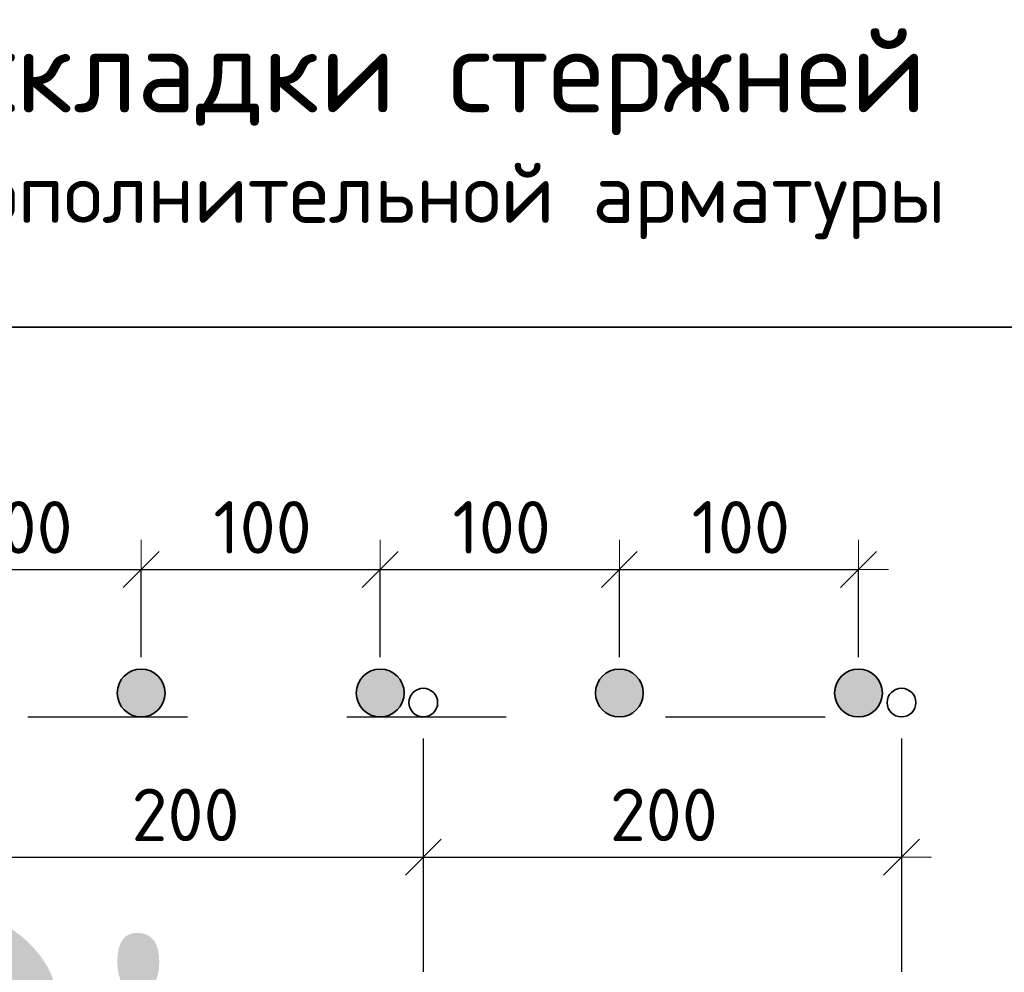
# Model space of a CAD drawing. Header units: metres. Extents: x -38 to 99, y -15 to 21.
# Tile 80 of 88: x 76.516 to 77.133, y 8.067 to 8.665. Entities that reach past the tile are written whole.
import ezdxf

# ---------------------------------------------------------------- set-up
doc = ezdxf.new("R2010")
doc.units = ezdxf.units.M
doc.header["$PDMODE"] = 65
doc.linetypes.add('______2', pattern=[0.0405, 0.03, -0.0105])
doc.layers.add('XR$3$_3898', color=7, linetype='Continuous')
doc.layers.add('XR$5$_3898', color=7, linetype='Continuous')
doc.layers.add('XR$3$Размерная линия_ общее', color=7, linetype='Continuous', lineweight=13)
doc.layers.add('XR$5$Размерная линия_ общее', color=7, linetype='Continuous', lineweight=13)
doc.styles.add('ISOCPEUR', font='txt')
doc.dimstyles.new('DIMSTYLE_8', dxfattribs={"dimtxt": 0.033, "dimasz": 0.0375, "dimexe": 0, "dimexo": 0, "dimgap": 0.0165, "dimtad": 2, "dimdec": 0, "dimlfac": 1000, "dimrnd": 1, "dimzin": 12, "dimdsep": 46, "dimtxsty": 'ISOCPEUR', "dimblk1": 'ALL_ML_STRICH', "dimblk2": 'ALL_ML_STRICH', "dimsah": 1, "dimcen": 0, "dimclrd": 7, "dimclre": 256, "dimclrt": 7, "dimadec": 0, "dimazin": 0, "dimtfac": 1, "dimtdec": 0, "dimtix": 1, "dimtmove": 2, "dimatfit": 3, "dimfxl": 0, "dimtzin": 0, "dimlwd": 0, "dimlwe": -3, "dimarcsym": 0})

# ---------------------------------------------------------------- blocks, each defined once
blk = doc.blocks.new('ALL_ML_STRICH')
at = {"color": 0, "linetype": 'ByBlock', "lineweight": -2}
for p, q in [((0, -0.5), (0, 0.5)), ((-0.3, -0.3), (0.3, 0.3)), ((-1, 0), (0.5, 0))]:
    blk.add_line(p, q, dxfattribs=at)
blk = doc.blocks.new('*D58')
at = {"layer": 'DEFPOINTS', "color": 7, "linetype": 'Continuous', "lineweight": 13, "transparency": 33554687}
for p in [(76.44196, 8.31961), (76.44196, 8.24218), (76.59196, 8.24218)]:
    blk.add_point(p, dxfattribs=at)
at = {"layer": 'XR$3$Размерная линия_ общее', "color": 253, "linetype": 'Continuous', "lineweight": -2, "true_color": 0xa0a0a0, "transparency": 33554687}
for p, q in [((76.44196, 8.26468), (76.44196, 8.31961)), ((76.59196, 8.26468), (76.59196, 8.31961))]:
    blk.add_line(p, q, dxfattribs=at)
at = {"layer": 'XR$3$Размерная линия_ общее', "color": 7, "linetype": 'Continuous', "lineweight": -2, "transparency": 33554687}
blk.add_line((76.44196, 8.31961), (76.59196, 8.31961), dxfattribs=at)
at = {"layer": 'XR$3$Размерная линия_ общее', "color": 7, "linetype": 'Continuous', "lineweight": 13, "transparency": 33554687, "xscale": 0.0375, "yscale": 0.0375, "zscale": 0.0375, "rotation": 180}
blk.add_blockref('ALL_ML_STRICH', (76.44196, 8.31961), dxfattribs=at)
at = {"layer": 'XR$3$Размерная линия_ общее', "color": 7, "linetype": 'Continuous', "lineweight": 13, "transparency": 33554687, "xscale": 0.0375, "yscale": 0.0375, "zscale": 0.0375}
blk.add_blockref('ALL_ML_STRICH', (76.59196, 8.31961), dxfattribs=at)
at = {"layer": 'XR$3$Размерная линия_ общее', "color": 7, "linetype": 'Continuous', "lineweight": 13, "transparency": 33554687, "insert": (76.48726, 8.36261), "char_height": 0.033, "width": 0.00165, "attachment_point": 1, "line_spacing_factor": 0.60241, "style": 'ISOCPEUR'}
blk.add_mtext('100', dxfattribs=at)
blk = doc.blocks.new('*D59')
at = {"layer": 'DEFPOINTS', "color": 7, "linetype": 'Continuous', "lineweight": 13, "transparency": 33554687}
for p in [(76.59196, 8.31961), (76.59196, 8.24218), (76.74196, 8.24218)]:
    blk.add_point(p, dxfattribs=at)
at = {"layer": 'XR$3$Размерная линия_ общее', "color": 253, "linetype": 'Continuous', "lineweight": -2, "true_color": 0xa0a0a0, "transparency": 33554687}
for p, q in [((76.59196, 8.26468), (76.59196, 8.31961)), ((76.74196, 8.26468), (76.74196, 8.31961))]:
    blk.add_line(p, q, dxfattribs=at)
at = {"layer": 'XR$3$Размерная линия_ общее', "color": 7, "linetype": 'Continuous', "lineweight": -2, "transparency": 33554687}
blk.add_line((76.59196, 8.31961), (76.74196, 8.31961), dxfattribs=at)
at = {"layer": 'XR$3$Размерная линия_ общее', "color": 7, "linetype": 'Continuous', "lineweight": 13, "transparency": 33554687, "xscale": 0.0375, "yscale": 0.0375, "zscale": 0.0375, "rotation": 180}
blk.add_blockref('ALL_ML_STRICH', (76.59196, 8.31961), dxfattribs=at)
at = {"layer": 'XR$3$Размерная линия_ общее', "color": 7, "linetype": 'Continuous', "lineweight": 13, "transparency": 33554687, "xscale": 0.0375, "yscale": 0.0375, "zscale": 0.0375}
blk.add_blockref('ALL_ML_STRICH', (76.74196, 8.31961), dxfattribs=at)
at = {"layer": 'XR$3$Размерная линия_ общее', "color": 7, "linetype": 'Continuous', "lineweight": 13, "transparency": 33554687, "insert": (76.63726, 8.36261), "char_height": 0.033, "width": 0.00165, "attachment_point": 1, "line_spacing_factor": 0.60241, "style": 'ISOCPEUR'}
blk.add_mtext('100', dxfattribs=at)
blk = doc.blocks.new('*D60')
at = {"layer": 'DEFPOINTS', "color": 7, "linetype": 'Continuous', "lineweight": 13, "transparency": 33554687}
for p in [(76.74196, 8.31961), (76.74196, 8.24218), (76.89196, 8.24218)]:
    blk.add_point(p, dxfattribs=at)
at = {"layer": 'XR$3$Размерная линия_ общее', "color": 253, "linetype": 'Continuous', "lineweight": -2, "true_color": 0xa0a0a0, "transparency": 33554687}
for p, q in [((76.74196, 8.26468), (76.74196, 8.31961)), ((76.89196, 8.26468), (76.89196, 8.31961))]:
    blk.add_line(p, q, dxfattribs=at)
at = {"layer": 'XR$3$Размерная линия_ общее', "color": 7, "linetype": 'Continuous', "lineweight": -2, "transparency": 33554687}
blk.add_line((76.74196, 8.31961), (76.89196, 8.31961), dxfattribs=at)
at = {"layer": 'XR$3$Размерная линия_ общее', "color": 7, "linetype": 'Continuous', "lineweight": 13, "transparency": 33554687, "xscale": 0.0375, "yscale": 0.0375, "zscale": 0.0375, "rotation": 180}
blk.add_blockref('ALL_ML_STRICH', (76.74196, 8.31961), dxfattribs=at)
at = {"layer": 'XR$3$Размерная линия_ общее', "color": 7, "linetype": 'Continuous', "lineweight": 13, "transparency": 33554687, "xscale": 0.0375, "yscale": 0.0375, "zscale": 0.0375}
blk.add_blockref('ALL_ML_STRICH', (76.89196, 8.31961), dxfattribs=at)
at = {"layer": 'XR$3$Размерная линия_ общее', "color": 7, "linetype": 'Continuous', "lineweight": 13, "transparency": 33554687, "insert": (76.78726, 8.36261), "char_height": 0.033, "width": 0.00165, "attachment_point": 1, "line_spacing_factor": 0.60241, "style": 'ISOCPEUR'}
blk.add_mtext('100', dxfattribs=at)
blk = doc.blocks.new('*D61')
at = {"layer": 'DEFPOINTS', "color": 7, "linetype": 'Continuous', "lineweight": 13, "transparency": 33554687}
for p in [(76.89196, 8.31961), (76.89196, 8.24218), (77.04196, 8.24218)]:
    blk.add_point(p, dxfattribs=at)
at = {"layer": 'XR$3$Размерная линия_ общее', "color": 253, "linetype": 'Continuous', "lineweight": -2, "true_color": 0xa0a0a0, "transparency": 33554687}
for p, q in [((76.89196, 8.26468), (76.89196, 8.31961)), ((77.04196, 8.26468), (77.04196, 8.31961))]:
    blk.add_line(p, q, dxfattribs=at)
at = {"layer": 'XR$3$Размерная линия_ общее', "color": 7, "linetype": 'Continuous', "lineweight": -2, "transparency": 33554687}
blk.add_line((76.89196, 8.31961), (77.04196, 8.31961), dxfattribs=at)
at = {"layer": 'XR$3$Размерная линия_ общее', "color": 7, "linetype": 'Continuous', "lineweight": 13, "transparency": 33554687, "xscale": 0.0375, "yscale": 0.0375, "zscale": 0.0375, "rotation": 180}
blk.add_blockref('ALL_ML_STRICH', (76.89196, 8.31961), dxfattribs=at)
at = {"layer": 'XR$3$Размерная линия_ общее', "color": 7, "linetype": 'Continuous', "lineweight": 13, "transparency": 33554687, "xscale": 0.0375, "yscale": 0.0375, "zscale": 0.0375}
blk.add_blockref('ALL_ML_STRICH', (77.04196, 8.31961), dxfattribs=at)
at = {"layer": 'XR$3$Размерная линия_ общее', "color": 7, "linetype": 'Continuous', "lineweight": 13, "transparency": 33554687, "insert": (76.93726, 8.36261), "char_height": 0.033, "width": 0.00165, "attachment_point": 1, "line_spacing_factor": 0.60241, "style": 'ISOCPEUR'}
blk.add_mtext('100', dxfattribs=at)
blk = doc.blocks.new('*D63')
at = {"layer": 'DEFPOINTS', "color": 7, "linetype": 'Continuous', "lineweight": 13, "transparency": 33554687}
for p in [(76.46896, 8.23618), (76.76896, 8.23618), (76.46896, 8.13924)]:
    blk.add_point(p, dxfattribs=at)
at = {"layer": 'XR$3$Размерная линия_ общее', "color": 253, "linetype": 'Continuous', "lineweight": -2, "true_color": 0xa0a0a0, "transparency": 33554687}
for p, q in [((76.46896, 8.21368), (76.46896, 8.13924)), ((76.76896, 8.21368), (76.76896, 8.13924))]:
    blk.add_line(p, q, dxfattribs=at)
at = {"layer": 'XR$3$Размерная линия_ общее', "color": 7, "linetype": 'Continuous', "lineweight": -2, "transparency": 33554687}
blk.add_line((76.46896, 8.13924), (76.76896, 8.13924), dxfattribs=at)
at = {"layer": 'XR$3$Размерная линия_ общее', "color": 7, "linetype": 'Continuous', "lineweight": 13, "transparency": 33554687, "xscale": 0.0375, "yscale": 0.0375, "zscale": 0.0375, "rotation": 180}
blk.add_blockref('ALL_ML_STRICH', (76.46896, 8.13924), dxfattribs=at)
at = {"layer": 'XR$3$Размерная линия_ общее', "color": 7, "linetype": 'Continuous', "lineweight": 13, "transparency": 33554687, "xscale": 0.0375, "yscale": 0.0375, "zscale": 0.0375}
blk.add_blockref('ALL_ML_STRICH', (76.76896, 8.13924), dxfattribs=at)
at = {"layer": 'XR$3$Размерная линия_ общее', "color": 7, "linetype": 'Continuous', "lineweight": 13, "transparency": 33554687, "insert": (76.58596, 8.18224), "char_height": 0.033, "width": 0.00165, "attachment_point": 1, "line_spacing_factor": 0.60241, "style": 'ISOCPEUR'}
blk.add_mtext('200', dxfattribs=at)
blk = doc.blocks.new('*D64')
at = {"layer": 'DEFPOINTS', "color": 7, "linetype": 'Continuous', "lineweight": 13, "transparency": 33554687}
for p in [(76.76896, 8.23618), (77.06896, 8.23618), (76.76896, 8.13924)]:
    blk.add_point(p, dxfattribs=at)
at = {"layer": 'XR$3$Размерная линия_ общее', "color": 253, "linetype": 'Continuous', "lineweight": -2, "true_color": 0xa0a0a0, "transparency": 33554687}
for p, q in [((76.76896, 8.21368), (76.76896, 8.13924)), ((77.06896, 8.21368), (77.06896, 8.13924))]:
    blk.add_line(p, q, dxfattribs=at)
at = {"layer": 'XR$3$Размерная линия_ общее', "color": 7, "linetype": 'Continuous', "lineweight": -2, "transparency": 33554687}
blk.add_line((76.76896, 8.13924), (77.06896, 8.13924), dxfattribs=at)
at = {"layer": 'XR$3$Размерная линия_ общее', "color": 7, "linetype": 'Continuous', "lineweight": 13, "transparency": 33554687, "xscale": 0.0375, "yscale": 0.0375, "zscale": 0.0375, "rotation": 180}
blk.add_blockref('ALL_ML_STRICH', (76.76896, 8.13924), dxfattribs=at)
at = {"layer": 'XR$3$Размерная линия_ общее', "color": 7, "linetype": 'Continuous', "lineweight": 13, "transparency": 33554687, "xscale": 0.0375, "yscale": 0.0375, "zscale": 0.0375}
blk.add_blockref('ALL_ML_STRICH', (77.06896, 8.13924), dxfattribs=at)
at = {"layer": 'XR$3$Размерная линия_ общее', "color": 7, "linetype": 'Continuous', "lineweight": 13, "transparency": 33554687, "insert": (76.88596, 8.18224), "char_height": 0.033, "width": 0.00165, "attachment_point": 1, "line_spacing_factor": 0.60241, "style": 'ISOCPEUR'}
blk.add_mtext('200', dxfattribs=at)
blk = doc.blocks.new('*D341')
at = {"layer": 'DEFPOINTS', "color": 7, "linetype": 'Continuous', "lineweight": 13, "transparency": 33554687}
for p in [(76.44196, 8.31961), (76.44196, 8.24218), (76.59196, 8.24218)]:
    blk.add_point(p, dxfattribs=at)
at = {"layer": 'XR$5$Размерная линия_ общее', "color": 253, "linetype": 'Continuous', "lineweight": -2, "true_color": 0xa0a0a0, "transparency": 33554687}
for p, q in [((76.44196, 8.26468), (76.44196, 8.31961)), ((76.59196, 8.26468), (76.59196, 8.31961))]:
    blk.add_line(p, q, dxfattribs=at)
at = {"layer": 'XR$5$Размерная линия_ общее', "color": 7, "linetype": 'Continuous', "lineweight": -2, "transparency": 33554687}
blk.add_line((76.44196, 8.31961), (76.59196, 8.31961), dxfattribs=at)
at = {"layer": 'XR$5$Размерная линия_ общее', "color": 7, "linetype": 'Continuous', "lineweight": 13, "transparency": 33554687, "xscale": 0.0375, "yscale": 0.0375, "zscale": 0.0375, "rotation": 180}
blk.add_blockref('ALL_ML_STRICH', (76.44196, 8.31961), dxfattribs=at)
at = {"layer": 'XR$5$Размерная линия_ общее', "color": 7, "linetype": 'Continuous', "lineweight": 13, "transparency": 33554687, "xscale": 0.0375, "yscale": 0.0375, "zscale": 0.0375}
blk.add_blockref('ALL_ML_STRICH', (76.59196, 8.31961), dxfattribs=at)
at = {"layer": 'XR$5$Размерная линия_ общее', "color": 7, "linetype": 'Continuous', "lineweight": 13, "transparency": 33554687, "insert": (76.48726, 8.36261), "char_height": 0.033, "width": 0.00165, "attachment_point": 1, "line_spacing_factor": 0.60241, "style": 'ISOCPEUR'}
blk.add_mtext('100', dxfattribs=at)
blk = doc.blocks.new('*D342')
at = {"layer": 'DEFPOINTS', "color": 7, "linetype": 'Continuous', "lineweight": 13, "transparency": 33554687}
for p in [(76.59196, 8.31961), (76.59196, 8.24218), (76.74196, 8.24218)]:
    blk.add_point(p, dxfattribs=at)
at = {"layer": 'XR$5$Размерная линия_ общее', "color": 253, "linetype": 'Continuous', "lineweight": -2, "true_color": 0xa0a0a0, "transparency": 33554687}
for p, q in [((76.59196, 8.26468), (76.59196, 8.31961)), ((76.74196, 8.26468), (76.74196, 8.31961))]:
    blk.add_line(p, q, dxfattribs=at)
at = {"layer": 'XR$5$Размерная линия_ общее', "color": 7, "linetype": 'Continuous', "lineweight": -2, "transparency": 33554687}
blk.add_line((76.59196, 8.31961), (76.74196, 8.31961), dxfattribs=at)
at = {"layer": 'XR$5$Размерная линия_ общее', "color": 7, "linetype": 'Continuous', "lineweight": 13, "transparency": 33554687, "xscale": 0.0375, "yscale": 0.0375, "zscale": 0.0375, "rotation": 180}
blk.add_blockref('ALL_ML_STRICH', (76.59196, 8.31961), dxfattribs=at)
at = {"layer": 'XR$5$Размерная линия_ общее', "color": 7, "linetype": 'Continuous', "lineweight": 13, "transparency": 33554687, "xscale": 0.0375, "yscale": 0.0375, "zscale": 0.0375}
blk.add_blockref('ALL_ML_STRICH', (76.74196, 8.31961), dxfattribs=at)
at = {"layer": 'XR$5$Размерная линия_ общее', "color": 7, "linetype": 'Continuous', "lineweight": 13, "transparency": 33554687, "insert": (76.63726, 8.36261), "char_height": 0.033, "width": 0.00165, "attachment_point": 1, "line_spacing_factor": 0.60241, "style": 'ISOCPEUR'}
blk.add_mtext('100', dxfattribs=at)
blk = doc.blocks.new('*D343')
at = {"layer": 'DEFPOINTS', "color": 7, "linetype": 'Continuous', "lineweight": 13, "transparency": 33554687}
for p in [(76.74196, 8.31961), (76.74196, 8.24218), (76.89196, 8.24218)]:
    blk.add_point(p, dxfattribs=at)
at = {"layer": 'XR$5$Размерная линия_ общее', "color": 253, "linetype": 'Continuous', "lineweight": -2, "true_color": 0xa0a0a0, "transparency": 33554687}
for p, q in [((76.74196, 8.26468), (76.74196, 8.31961)), ((76.89196, 8.26468), (76.89196, 8.31961))]:
    blk.add_line(p, q, dxfattribs=at)
at = {"layer": 'XR$5$Размерная линия_ общее', "color": 7, "linetype": 'Continuous', "lineweight": -2, "transparency": 33554687}
blk.add_line((76.74196, 8.31961), (76.89196, 8.31961), dxfattribs=at)
at = {"layer": 'XR$5$Размерная линия_ общее', "color": 7, "linetype": 'Continuous', "lineweight": 13, "transparency": 33554687, "xscale": 0.0375, "yscale": 0.0375, "zscale": 0.0375, "rotation": 180}
blk.add_blockref('ALL_ML_STRICH', (76.74196, 8.31961), dxfattribs=at)
at = {"layer": 'XR$5$Размерная линия_ общее', "color": 7, "linetype": 'Continuous', "lineweight": 13, "transparency": 33554687, "xscale": 0.0375, "yscale": 0.0375, "zscale": 0.0375}
blk.add_blockref('ALL_ML_STRICH', (76.89196, 8.31961), dxfattribs=at)
at = {"layer": 'XR$5$Размерная линия_ общее', "color": 7, "linetype": 'Continuous', "lineweight": 13, "transparency": 33554687, "insert": (76.78726, 8.36261), "char_height": 0.033, "width": 0.00165, "attachment_point": 1, "line_spacing_factor": 0.60241, "style": 'ISOCPEUR'}
blk.add_mtext('100', dxfattribs=at)
blk = doc.blocks.new('*D344')
at = {"layer": 'DEFPOINTS', "color": 7, "linetype": 'Continuous', "lineweight": 13, "transparency": 33554687}
for p in [(76.89196, 8.31961), (76.89196, 8.24218), (77.04196, 8.24218)]:
    blk.add_point(p, dxfattribs=at)
at = {"layer": 'XR$5$Размерная линия_ общее', "color": 253, "linetype": 'Continuous', "lineweight": -2, "true_color": 0xa0a0a0, "transparency": 33554687}
for p, q in [((76.89196, 8.26468), (76.89196, 8.31961)), ((77.04196, 8.26468), (77.04196, 8.31961))]:
    blk.add_line(p, q, dxfattribs=at)
at = {"layer": 'XR$5$Размерная линия_ общее', "color": 7, "linetype": 'Continuous', "lineweight": -2, "transparency": 33554687}
blk.add_line((76.89196, 8.31961), (77.04196, 8.31961), dxfattribs=at)
at = {"layer": 'XR$5$Размерная линия_ общее', "color": 7, "linetype": 'Continuous', "lineweight": 13, "transparency": 33554687, "xscale": 0.0375, "yscale": 0.0375, "zscale": 0.0375, "rotation": 180}
blk.add_blockref('ALL_ML_STRICH', (76.89196, 8.31961), dxfattribs=at)
at = {"layer": 'XR$5$Размерная линия_ общее', "color": 7, "linetype": 'Continuous', "lineweight": 13, "transparency": 33554687, "xscale": 0.0375, "yscale": 0.0375, "zscale": 0.0375}
blk.add_blockref('ALL_ML_STRICH', (77.04196, 8.31961), dxfattribs=at)
at = {"layer": 'XR$5$Размерная линия_ общее', "color": 7, "linetype": 'Continuous', "lineweight": 13, "transparency": 33554687, "insert": (76.93726, 8.36261), "char_height": 0.033, "width": 0.00165, "attachment_point": 1, "line_spacing_factor": 0.60241, "style": 'ISOCPEUR'}
blk.add_mtext('100', dxfattribs=at)
blk = doc.blocks.new('*D346')
at = {"layer": 'DEFPOINTS', "color": 7, "linetype": 'Continuous', "lineweight": 13, "transparency": 33554687}
for p in [(76.46896, 8.23618), (76.76896, 8.23618), (76.46896, 8.13924)]:
    blk.add_point(p, dxfattribs=at)
at = {"layer": 'XR$5$Размерная линия_ общее', "color": 253, "linetype": 'Continuous', "lineweight": -2, "true_color": 0xa0a0a0, "transparency": 33554687}
for p, q in [((76.46896, 8.21368), (76.46896, 8.13924)), ((76.76896, 8.21368), (76.76896, 8.13924))]:
    blk.add_line(p, q, dxfattribs=at)
at = {"layer": 'XR$5$Размерная линия_ общее', "color": 7, "linetype": 'Continuous', "lineweight": -2, "transparency": 33554687}
blk.add_line((76.46896, 8.13924), (76.76896, 8.13924), dxfattribs=at)
at = {"layer": 'XR$5$Размерная линия_ общее', "color": 7, "linetype": 'Continuous', "lineweight": 13, "transparency": 33554687, "xscale": 0.0375, "yscale": 0.0375, "zscale": 0.0375, "rotation": 180}
blk.add_blockref('ALL_ML_STRICH', (76.46896, 8.13924), dxfattribs=at)
at = {"layer": 'XR$5$Размерная линия_ общее', "color": 7, "linetype": 'Continuous', "lineweight": 13, "transparency": 33554687, "xscale": 0.0375, "yscale": 0.0375, "zscale": 0.0375}
blk.add_blockref('ALL_ML_STRICH', (76.76896, 8.13924), dxfattribs=at)
at = {"layer": 'XR$5$Размерная линия_ общее', "color": 7, "linetype": 'Continuous', "lineweight": 13, "transparency": 33554687, "insert": (76.58596, 8.18224), "char_height": 0.033, "width": 0.00165, "attachment_point": 1, "line_spacing_factor": 0.60241, "style": 'ISOCPEUR'}
blk.add_mtext('200', dxfattribs=at)
blk = doc.blocks.new('*D347')
at = {"layer": 'DEFPOINTS', "color": 7, "linetype": 'Continuous', "lineweight": 13, "transparency": 33554687}
for p in [(76.76896, 8.23618), (77.06896, 8.23618), (76.76896, 8.13924)]:
    blk.add_point(p, dxfattribs=at)
at = {"layer": 'XR$5$Размерная линия_ общее', "color": 253, "linetype": 'Continuous', "lineweight": -2, "true_color": 0xa0a0a0, "transparency": 33554687}
for p, q in [((76.76896, 8.21368), (76.76896, 8.13924)), ((77.06896, 8.21368), (77.06896, 8.13924))]:
    blk.add_line(p, q, dxfattribs=at)
at = {"layer": 'XR$5$Размерная линия_ общее', "color": 7, "linetype": 'Continuous', "lineweight": -2, "transparency": 33554687}
blk.add_line((76.76896, 8.13924), (77.06896, 8.13924), dxfattribs=at)
at = {"layer": 'XR$5$Размерная линия_ общее', "color": 7, "linetype": 'Continuous', "lineweight": 13, "transparency": 33554687, "xscale": 0.0375, "yscale": 0.0375, "zscale": 0.0375, "rotation": 180}
blk.add_blockref('ALL_ML_STRICH', (76.76896, 8.13924), dxfattribs=at)
at = {"layer": 'XR$5$Размерная линия_ общее', "color": 7, "linetype": 'Continuous', "lineweight": 13, "transparency": 33554687, "xscale": 0.0375, "yscale": 0.0375, "zscale": 0.0375}
blk.add_blockref('ALL_ML_STRICH', (77.06896, 8.13924), dxfattribs=at)
at = {"layer": 'XR$5$Размерная линия_ общее', "color": 7, "linetype": 'Continuous', "lineweight": 13, "transparency": 33554687, "insert": (76.88596, 8.18224), "char_height": 0.033, "width": 0.00165, "attachment_point": 1, "line_spacing_factor": 0.60241, "style": 'ISOCPEUR'}
blk.add_mtext('200', dxfattribs=at)

msp = doc.modelspace()

# ---------------------------------------------------------------- hatches: boundary and pattern name
at = {"linetype": 'Continuous', "lineweight": 25, "true_color": 0xa2a2a2, "transparency": 33554687}
for points in [[(76.60386, 8.25131), (76.60257, 8.25278), (76.6011, 8.25408), (76.59946, 8.25517), (76.5977, 8.25603), (76.59585, 8.25667), (76.59392, 8.25705), (76.59196, 8.25718), (76.59001, 8.25705), (76.58808, 8.25667), (76.58622, 8.25603), (76.58446, 8.25517), (76.58283, 8.25408), (76.58136, 8.25278), (76.58006, 8.25131), (76.57897, 8.24968), (76.57811, 8.24792), (76.57748, 8.24606), (76.57709, 8.24413), (76.57696, 8.24218), (76.57709, 8.24022), (76.57748, 8.23829), (76.57811, 8.23644), (76.57897, 8.23468), (76.58006, 8.23305), (76.58136, 8.23157), (76.58283, 8.23028), (76.58446, 8.22919), (76.58622, 8.22832), (76.58808, 8.22769), (76.59001, 8.2273), (76.59196, 8.22718), (76.59392, 8.2273), (76.59585, 8.22769), (76.5977, 8.22832), (76.59946, 8.22919), (76.6011, 8.23028), (76.60257, 8.23157), (76.60386, 8.23305), (76.60495, 8.23468), (76.60582, 8.23644), (76.60645, 8.23829), (76.60684, 8.24022), (76.60696, 8.24218), (76.60684, 8.24413), (76.60645, 8.24606), (76.60582, 8.24792), (76.60495, 8.24968)], [(76.60386, 8.25131), (76.60257, 8.25278), (76.6011, 8.25408), (76.59946, 8.25517), (76.5977, 8.25603), (76.59585, 8.25667), (76.59392, 8.25705), (76.59196, 8.25718), (76.59001, 8.25705), (76.58808, 8.25667), (76.58622, 8.25603), (76.58446, 8.25517), (76.58283, 8.25408), (76.58136, 8.25278), (76.58006, 8.25131), (76.57897, 8.24968), (76.57811, 8.24792), (76.57748, 8.24606), (76.57709, 8.24413), (76.57696, 8.24218), (76.57709, 8.24022), (76.57748, 8.23829), (76.57811, 8.23644), (76.57897, 8.23468), (76.58006, 8.23305), (76.58136, 8.23157), (76.58283, 8.23028), (76.58446, 8.22919), (76.58622, 8.22832), (76.58808, 8.22769), (76.59001, 8.2273), (76.59196, 8.22718), (76.59392, 8.2273), (76.59585, 8.22769), (76.5977, 8.22832), (76.59946, 8.22919), (76.6011, 8.23028), (76.60257, 8.23157), (76.60386, 8.23305), (76.60495, 8.23468), (76.60582, 8.23644), (76.60645, 8.23829), (76.60684, 8.24022), (76.60696, 8.24218), (76.60684, 8.24413), (76.60645, 8.24606), (76.60582, 8.24792), (76.60495, 8.24968)], [(76.75386, 8.25131), (76.75257, 8.25278), (76.7511, 8.25408), (76.74946, 8.25517), (76.7477, 8.25603), (76.74585, 8.25667), (76.74392, 8.25705), (76.74196, 8.25718), (76.74001, 8.25705), (76.73808, 8.25667), (76.73622, 8.25603), (76.73446, 8.25517), (76.73283, 8.25408), (76.73136, 8.25278), (76.73006, 8.25131), (76.72897, 8.24968), (76.72811, 8.24792), (76.72748, 8.24606), (76.72709, 8.24413), (76.72696, 8.24218), (76.72709, 8.24022), (76.72748, 8.23829), (76.72811, 8.23644), (76.72897, 8.23468), (76.73006, 8.23305), (76.73136, 8.23157), (76.73283, 8.23028), (76.73446, 8.22919), (76.73622, 8.22832), (76.73808, 8.22769), (76.74001, 8.2273), (76.74196, 8.22718), (76.74392, 8.2273), (76.74585, 8.22769), (76.7477, 8.22832), (76.74946, 8.22919), (76.7511, 8.23028), (76.75257, 8.23157), (76.75386, 8.23305), (76.75495, 8.23468), (76.75582, 8.23644), (76.75645, 8.23829), (76.75684, 8.24022), (76.75696, 8.24218), (76.75684, 8.24413), (76.75645, 8.24606), (76.75582, 8.24792), (76.75495, 8.24968)], [(76.75386, 8.25131), (76.75257, 8.25278), (76.7511, 8.25408), (76.74946, 8.25517), (76.7477, 8.25603), (76.74585, 8.25667), (76.74392, 8.25705), (76.74196, 8.25718), (76.74001, 8.25705), (76.73808, 8.25667), (76.73622, 8.25603), (76.73446, 8.25517), (76.73283, 8.25408), (76.73136, 8.25278), (76.73006, 8.25131), (76.72897, 8.24968), (76.72811, 8.24792), (76.72748, 8.24606), (76.72709, 8.24413), (76.72696, 8.24218), (76.72709, 8.24022), (76.72748, 8.23829), (76.72811, 8.23644), (76.72897, 8.23468), (76.73006, 8.23305), (76.73136, 8.23157), (76.73283, 8.23028), (76.73446, 8.22919), (76.73622, 8.22832), (76.73808, 8.22769), (76.74001, 8.2273), (76.74196, 8.22718), (76.74392, 8.2273), (76.74585, 8.22769), (76.7477, 8.22832), (76.74946, 8.22919), (76.7511, 8.23028), (76.75257, 8.23157), (76.75386, 8.23305), (76.75495, 8.23468), (76.75582, 8.23644), (76.75645, 8.23829), (76.75684, 8.24022), (76.75696, 8.24218), (76.75684, 8.24413), (76.75645, 8.24606), (76.75582, 8.24792), (76.75495, 8.24968)], [(76.90386, 8.25131), (76.90257, 8.25278), (76.9011, 8.25408), (76.89946, 8.25517), (76.8977, 8.25603), (76.89585, 8.25667), (76.89392, 8.25705), (76.89196, 8.25718), (76.89001, 8.25705), (76.88808, 8.25667), (76.88622, 8.25603), (76.88446, 8.25517), (76.88283, 8.25408), (76.88136, 8.25278), (76.88006, 8.25131), (76.87897, 8.24968), (76.87811, 8.24792), (76.87748, 8.24606), (76.87709, 8.24413), (76.87696, 8.24218), (76.87709, 8.24022), (76.87748, 8.23829), (76.87811, 8.23644), (76.87897, 8.23468), (76.88006, 8.23305), (76.88136, 8.23157), (76.88283, 8.23028), (76.88446, 8.22919), (76.88622, 8.22832), (76.88808, 8.22769), (76.89001, 8.2273), (76.89196, 8.22718), (76.89392, 8.2273), (76.89585, 8.22769), (76.8977, 8.22832), (76.89946, 8.22919), (76.9011, 8.23028), (76.90257, 8.23157), (76.90386, 8.23305), (76.90495, 8.23468), (76.90582, 8.23644), (76.90645, 8.23829), (76.90684, 8.24022), (76.90696, 8.24218), (76.90684, 8.24413), (76.90645, 8.24606), (76.90582, 8.24792), (76.90495, 8.24968)], [(76.90386, 8.25131), (76.90257, 8.25278), (76.9011, 8.25408), (76.89946, 8.25517), (76.8977, 8.25603), (76.89585, 8.25667), (76.89392, 8.25705), (76.89196, 8.25718), (76.89001, 8.25705), (76.88808, 8.25667), (76.88622, 8.25603), (76.88446, 8.25517), (76.88283, 8.25408), (76.88136, 8.25278), (76.88006, 8.25131), (76.87897, 8.24968), (76.87811, 8.24792), (76.87748, 8.24606), (76.87709, 8.24413), (76.87696, 8.24218), (76.87709, 8.24022), (76.87748, 8.23829), (76.87811, 8.23644), (76.87897, 8.23468), (76.88006, 8.23305), (76.88136, 8.23157), (76.88283, 8.23028), (76.88446, 8.22919), (76.88622, 8.22832), (76.88808, 8.22769), (76.89001, 8.2273), (76.89196, 8.22718), (76.89392, 8.2273), (76.89585, 8.22769), (76.8977, 8.22832), (76.89946, 8.22919), (76.9011, 8.23028), (76.90257, 8.23157), (76.90386, 8.23305), (76.90495, 8.23468), (76.90582, 8.23644), (76.90645, 8.23829), (76.90684, 8.24022), (76.90696, 8.24218), (76.90684, 8.24413), (76.90645, 8.24606), (76.90582, 8.24792), (76.90495, 8.24968)], [(77.05386, 8.25131), (77.05257, 8.25278), (77.0511, 8.25408), (77.04946, 8.25517), (77.0477, 8.25603), (77.04585, 8.25667), (77.04392, 8.25705), (77.04196, 8.25718), (77.04001, 8.25705), (77.03808, 8.25667), (77.03622, 8.25603), (77.03446, 8.25517), (77.03283, 8.25408), (77.03136, 8.25278), (77.03006, 8.25131), (77.02897, 8.24968), (77.02811, 8.24792), (77.02748, 8.24606), (77.02709, 8.24413), (77.02696, 8.24218), (77.02709, 8.24022), (77.02748, 8.23829), (77.02811, 8.23644), (77.02897, 8.23468), (77.03006, 8.23305), (77.03136, 8.23157), (77.03283, 8.23028), (77.03446, 8.22919), (77.03622, 8.22832), (77.03808, 8.22769), (77.04001, 8.2273), (77.04196, 8.22718), (77.04392, 8.2273), (77.04585, 8.22769), (77.0477, 8.22832), (77.04946, 8.22919), (77.0511, 8.23028), (77.05257, 8.23157), (77.05386, 8.23305), (77.05495, 8.23468), (77.05582, 8.23644), (77.05645, 8.23829), (77.05684, 8.24022), (77.05696, 8.24218), (77.05684, 8.24413), (77.05645, 8.24606), (77.05582, 8.24792), (77.05495, 8.24968)], [(77.05386, 8.25131), (77.05257, 8.25278), (77.0511, 8.25408), (77.04946, 8.25517), (77.0477, 8.25603), (77.04585, 8.25667), (77.04392, 8.25705), (77.04196, 8.25718), (77.04001, 8.25705), (77.03808, 8.25667), (77.03622, 8.25603), (77.03446, 8.25517), (77.03283, 8.25408), (77.03136, 8.25278), (77.03006, 8.25131), (77.02897, 8.24968), (77.02811, 8.24792), (77.02748, 8.24606), (77.02709, 8.24413), (77.02696, 8.24218), (77.02709, 8.24022), (77.02748, 8.23829), (77.02811, 8.23644), (77.02897, 8.23468), (77.03006, 8.23305), (77.03136, 8.23157), (77.03283, 8.23028), (77.03446, 8.22919), (77.03622, 8.22832), (77.03808, 8.22769), (77.04001, 8.2273), (77.04196, 8.22718), (77.04392, 8.2273), (77.04585, 8.22769), (77.0477, 8.22832), (77.04946, 8.22919), (77.0511, 8.23028), (77.05257, 8.23157), (77.05386, 8.23305), (77.05495, 8.23468), (77.05582, 8.23644), (77.05645, 8.23829), (77.05684, 8.24022), (77.05696, 8.24218), (77.05684, 8.24413), (77.05645, 8.24606), (77.05582, 8.24792), (77.05495, 8.24968)]]:
    msp.add_hatch(color=253, dxfattribs=at).paths.add_polyline_path(points)

# ---------------------------------------------------------------- linework, layer by layer
at = {"color": 7, "linetype": 'Continuous', "lineweight": 35, "transparency": 33554687}
msp.add_line((67.91979, 8.47171), (86.41979, 8.47171), dxfattribs=at)
at = {"color": 7, "linetype": 'Continuous', "lineweight": 13, "transparency": 33554687}
msp.add_line((86.41979, 8.47171), (67.91979, 8.47171), dxfattribs=at)
at = {"color": 8, "linetype": '______2', "lineweight": -3, "true_color": 0x737373, "transparency": 33554687}
msp.add_line((76.12096, 8.22718), (77.11696, 8.22718), dxfattribs=at)
msp.add_line((76.12096, 8.22718), (77.11696, 8.22718), dxfattribs=at)
at = {"layer": 'XR$3$_3898', "color": 7, "linetype": 'Continuous', "lineweight": 35, "transparency": 33554687}
for centre, radius in [((76.59196, 8.24218), 0.015), ((76.74196, 8.24218), 0.015), ((76.89196, 8.24218), 0.015), ((77.04196, 8.24218), 0.015), ((76.76896, 8.23618), 0.009), ((77.06896, 8.23618), 0.009)]:
    msp.add_circle(centre, radius, dxfattribs=at)
at = {"layer": 'XR$3$Размерная линия_ общее', "color": 253, "linetype": 'Continuous', "lineweight": -3, "true_color": 0xa0a0a0, "transparency": 33554687}
for p, q in [((76.76896, 8.13924), (76.76896, 8.06724)), ((77.06896, 8.13924), (77.06896, 8.06724))]:
    msp.add_line(p, q, dxfattribs=at)
at = {"layer": 'XR$5$_3898', "color": 7, "linetype": 'Continuous', "lineweight": 35, "transparency": 33554687}
for centre, radius in [((76.59196, 8.24218), 0.015), ((76.74196, 8.24218), 0.015), ((76.89196, 8.24218), 0.015), ((77.04196, 8.24218), 0.015), ((76.76896, 8.23618), 0.009), ((77.06896, 8.23618), 0.009)]:
    msp.add_circle(centre, radius, dxfattribs=at)
at = {"layer": 'XR$5$Размерная линия_ общее', "color": 253, "linetype": 'Continuous', "lineweight": -3, "true_color": 0xa0a0a0, "transparency": 33554687}
for p, q in [((76.76896, 8.13924), (76.76896, 8.06724)), ((77.06896, 8.13924), (77.06896, 8.06724))]:
    msp.add_line(p, q, dxfattribs=at)

# ---------------------------------------------------------------- texts
at = {"color": 7, "linetype": 'Continuous', "lineweight": 13, "transparency": 33554687, "insert": (76.64119, 8.65893), "char_height": 0.0525, "width": 1.2320438, "attachment_point": 2, "line_spacing_factor": 0.963855}
msp.add_mtext('\\A1;{\\fISOCPEUR|i0|b0;\\H0.052500;\\W1.000000;\\C7;Схема раскладки стержней}\\P{\\fISOCPEUR|i0|b0;\\H0.037500;\\W1.000000;\\C7;фоновой и дополнительной арматуры}\\P', dxfattribs=at)
msp.add_mtext('\\A1;{\\fISOCPEUR|i0|b0;\\H0.052500;\\W1.000000;\\C7;Схема раскладки стержней}\\P{\\fISOCPEUR|i0|b0;\\H0.037500;\\W1.000000;\\C7;фоновой и дополнительной арматуры}\\P', dxfattribs=at)
at = {"color": 7, "linetype": 'Continuous', "lineweight": 35, "transparency": 33554687, "insert": (75.71936, 7.92796), "char_height": 0.25, "width": 1.1434612, "attachment_point": 7, "style": 'ISOCPEUR'}
msp.add_mtext('\\W0.95;Итого:', dxfattribs=at)

# ---------------------------------------------------------------- dimensions: what is measured, and where the dimension line sits
at = {"layer": 'XR$3$Размерная линия_ общее', "color": 7, "linetype": 'Continuous', "lineweight": 13, "transparency": 33554687}
for base, p1, p2, text, picture, middle in [((76.59196, 8.31961), (76.44196, 8.26468), (76.59196, 8.26468), '100', '*D58', (76.51696, 8.33611)), ((76.74196, 8.31961), (76.59196, 8.26468), (76.74196, 8.26468), '100', '*D59', (76.66696, 8.33611)), ((76.89196, 8.31961), (76.74196, 8.26468), (76.89196, 8.26468), '100', '*D60', (76.81696, 8.33611)), ((77.04196, 8.31961), (76.89196, 8.26468), (77.04196, 8.26468), '100', '*D61', (76.96696, 8.33611)), ((76.76896, 8.13924), (76.46896, 8.21368), (76.76896, 8.21368), '200', '*D63', (76.61896, 8.15574)), ((77.06896, 8.13924), (76.76896, 8.21368), (77.06896, 8.21368), '200', '*D64', (76.91896, 8.15574))]:
    dim = msp.add_linear_dim(base=base, p1=p1, p2=p2, text=text, dimstyle='DIMSTYLE_8', override={"dimpost": '<>', "dimclrd": 7, "dimclre": 253, "dimclrt": 7, "dimlwd": 0, "dimlwe": 65533}, dxfattribs=at)
    dim.commit()
    dim.dimension.update_dxf_attribs({"geometry": picture, "text_midpoint": middle, "dimtype": 160})
at = {"layer": 'XR$5$Размерная линия_ общее', "color": 7, "linetype": 'Continuous', "lineweight": 13, "transparency": 33554687}
for base, p1, p2, text, picture, middle in [((76.59196, 8.31961), (76.44196, 8.26468), (76.59196, 8.26468), '100', '*D341', (76.51696, 8.33611)), ((76.74196, 8.31961), (76.59196, 8.26468), (76.74196, 8.26468), '100', '*D342', (76.66696, 8.33611)), ((76.89196, 8.31961), (76.74196, 8.26468), (76.89196, 8.26468), '100', '*D343', (76.81696, 8.33611)), ((77.04196, 8.31961), (76.89196, 8.26468), (77.04196, 8.26468), '100', '*D344', (76.96696, 8.33611)), ((76.76896, 8.13924), (76.46896, 8.21368), (76.76896, 8.21368), '200', '*D346', (76.61896, 8.15574)), ((77.06896, 8.13924), (76.76896, 8.21368), (77.06896, 8.21368), '200', '*D347', (76.91896, 8.15574))]:
    dim = msp.add_linear_dim(base=base, p1=p1, p2=p2, text=text, dimstyle='DIMSTYLE_8', override={"dimpost": '<>', "dimclrd": 7, "dimclre": 253, "dimclrt": 7, "dimlwd": 0, "dimlwe": 65533}, dxfattribs=at)
    dim.commit()
    dim.dimension.update_dxf_attribs({"geometry": picture, "text_midpoint": middle, "dimtype": 160})

doc.saveas('drawing.dxf')
